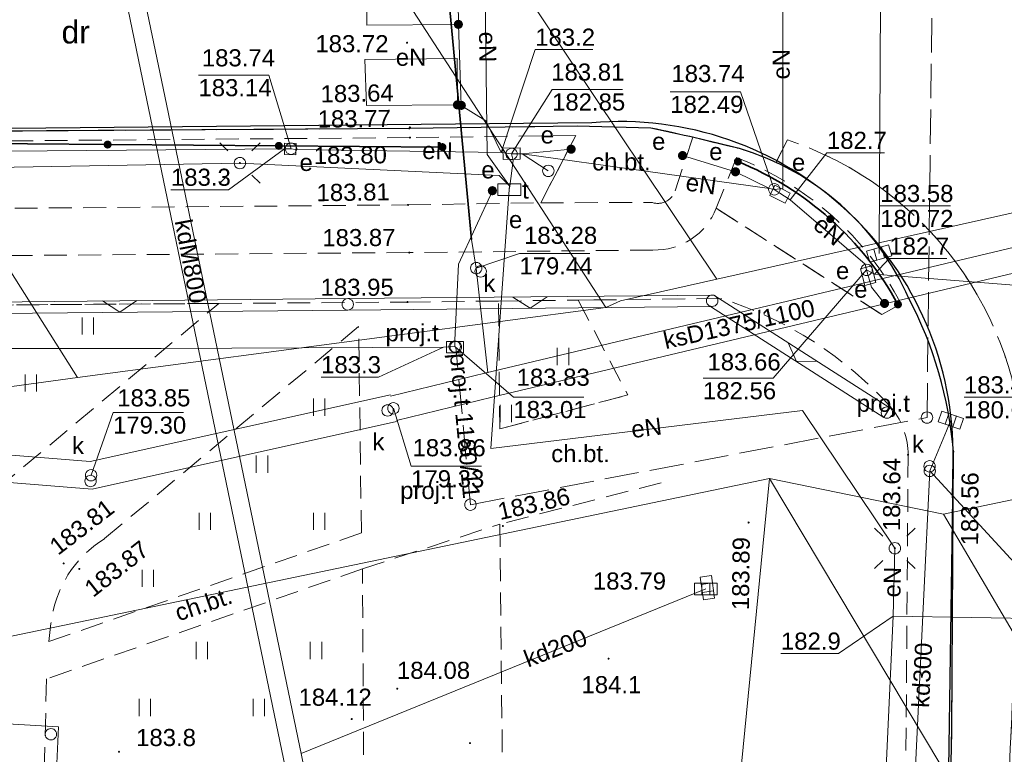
# Model space of a CAD drawing. Extents: x 8014 to 6635291, y -5609 to 5765892.
# Tile 89 of 158: x 6601269 to 6601312, y 5731807 to 5731839. Entities that reach past the tile are written whole.
import ezdxf
from ezdxf.enums import TextEntityAlignment as Align

# ---------------------------------------------------------------- set-up
doc = ezdxf.new("R2010")
doc.units = 0
doc.linetypes.add('PRZER2-1', pattern=[1.5, 1, -0.5])
doc.linetypes.add('PRZER3-1', pattern=[2, 1.5, -0.5])
doc.layers.get('0').update_dxf_attribs({"linetype": 'CONTINUOUS'})
for name, color, linetype, lineweight in [('a_krawężnik', 7, 'CONTINUOUS', 30), ('GEPIPP', 7, 'CONTINUOUS', 18), ('GESDZI', 7, 'CONTINUOUS', 18), ('GSLKEK', 7, 'CONTINUOUS', 18), ('GSLKOG', 7, 'CONTINUOUS', 35), ('GSLKRW', 7, 'CONTINUOUS', 25), ('GSPIPD', 7, 'CONTINUOUS', 18), ('GSPWPN', 7, 'CONTINUOUS', 13), ('GSPWPN_O', 7, 'CONTINUOUS', 13), ('GSPWPS', 7, 'CONTINUOUS', 13), ('GSPWPS_O', 7, 'CONTINUOUS', 13), ('GSSIIN', 7, 'CONTINUOUS', 18), ('GSSINN', 7, 'CONTINUOUS', 18), ('GSSKOA', 7, 'CONTINUOUS', 18), ('GSSKOD', 7, 'CONTINUOUS', 18), ('GSSKOD_O', 7, 'CONTINUOUS', 18), ('GSSROW', 7, 'CONTINUOUS', 18), ('GSSUTR', 7, 'CONTINUOUS', 18), ('GULLOB', 7, 'CONTINUOUS', 35), ('GUPELA', 7, 'CONTINUOUS', 18), ('GUPIKP', 7, 'CONTINUOUS', 18), ('GUPIKP_O', 7, 'CONTINUOUS', 18), ('GUPISN', 7, 'CONTINUOUS', 18), ('GUPIWZ', 7, 'CONTINUOUS', 18), ('GUPIWZ_O', 7, 'CONTINUOUS', 18), ('GUPPRZ_O', 7, 'CONTINUOUS', 18)]:
    doc.layers.add(name, color=color, linetype=linetype, lineweight=lineweight)
doc.layers.add('a_zieleń', color=80, linetype='CONTINUOUS')
for name, color, linetype, lineweight, true_color in [('EGUG_O', 7, 'CONTINUOUS', 18, 0x008000), ('GULEPR', 1, 'CONTINUOUS', 18, 0xff0000), ('GULEPR_O', 1, 'CONTINUOUS', 18, 0xff0000), ('GULKPR', 7, 'CONTINUOUS', 18, 0x803300), ('GULKPR_O', 7, 'CONTINUOUS', 18, 0x803300), ('GULTPR', 7, 'CONTINUOUS', 18, 0xff9100), ('GULTPR_O', 7, 'CONTINUOUS', 18, 0xff9100), ('GUPESE', 1, 'CONTINUOUS', 18, 0xff0000), ('GUPESE_O', 1, 'CONTINUOUS', 18, 0xff0000), ('GUPEUT', 1, 'CONTINUOUS', 18, 0xff0000), ('GUPEUT_O', 1, 'CONTINUOUS', 18, 0xff0000), ('GUPKKS', 7, 'CONTINUOUS', 18, 0x803300), ('GUPKSD', 7, 'CONTINUOUS', 18, 0x803300), ('GUPTUT', 7, 'CONTINUOUS', 18, 0xff9100), ('GUPTUT_O', 7, 'CONTINUOUS', 18, 0xff9100)]:
    doc.layers.add(name, color=color, linetype=linetype, lineweight=lineweight, true_color=true_color)
doc.styles.add('Arial', font='arial.ttf')

# ---------------------------------------------------------------- blocks, each defined once
blk = doc.blocks.new('D_GSPWPN1')
blk.add_hatch(color=0).paths.add_polyline_path([(-0.045, 0), (-0.043467, -0.011647), (-0.038971, -0.0225), (-0.03182, -0.03182), (-0.0225, -0.038971), (-0.011647, -0.043467), (0, -0.045), (0.011647, -0.043467), (0.0225, -0.038971), (0.03182, -0.03182), (0.038971, -0.0225), (0.043467, -0.011647), (0.045, 0), (0.043467, 0.011647), (0.038971, 0.0225), (0.03182, 0.03182), (0.0225, 0.038971), (0.011647, 0.043467), (0, 0.045), (-0.011647, 0.043467), (-0.0225, 0.038971), (-0.03182, 0.03182), (-0.038971, 0.0225), (-0.043467, 0.011647)])
blk = doc.blocks.new('D_GSPWPS1')
blk.add_hatch(color=0).paths.add_polyline_path([(-0.045, 0), (-0.043467, -0.011647), (-0.038971, -0.0225), (-0.03182, -0.03182), (-0.0225, -0.038971), (-0.011647, -0.043467), (0, -0.045), (0.011647, -0.043467), (0.0225, -0.038971), (0.03182, -0.03182), (0.038971, -0.0225), (0.043467, -0.011647), (0.045, 0), (0.043467, 0.011647), (0.038971, 0.0225), (0.03182, 0.03182), (0.0225, 0.038971), (0.011647, 0.043467), (0, 0.045), (-0.011647, 0.043467), (-0.0225, 0.038971), (-0.03182, 0.03182), (-0.038971, 0.0225), (-0.043467, 0.011647)])
blk = doc.blocks.new('D_GUPKKS1')
at = {"color": 0}
blk.add_lwpolyline([(0.5, -0.25), (-0.5, -0.25), (-0.5, 0.25), (0.5, 0.25)], close=True, dxfattribs=at)
for points in [[(-0.175, -0.25), (-0.175, 0.25)], [(0.175, -0.25), (0.175, 0.25)]]:
    blk.add_lwpolyline(points, dxfattribs=at)
blk = doc.blocks.new('D_GUPIWZ1_1')
at = {"color": 0}
blk.add_lwpolyline([(0, 0.25), (0.064705, 0.241481), (0.125, 0.216506), (0.176777, 0.176777), (0.216506, 0.125), (0.241481, 0.064705), (0.25, 0), (0.241481, -0.064705), (0.216506, -0.125), (0.176777, -0.176777), (0.125, -0.216506), (0.064705, -0.241481), (0, -0.25), (-0.064705, -0.241481), (-0.125, -0.216506), (-0.176777, -0.176777), (-0.216506, -0.125), (-0.241481, -0.064705), (-0.25, 0), (-0.241481, 0.064705), (-0.216506, 0.125), (-0.176777, 0.176777), (-0.125, 0.216506), (-0.064705, 0.241481)], close=True, dxfattribs=at)
blk = doc.blocks.new('D_GUPKSD1_1')
at = {"color": 0}
blk.add_lwpolyline([(0, 0.25), (0.064705, 0.241481), (0.125, 0.216506), (0.176777, 0.176777), (0.216506, 0.125), (0.241481, 0.064705), (0.25, 0), (0.241481, -0.064705), (0.216506, -0.125), (0.176777, -0.176777), (0.125, -0.216506), (0.064705, -0.241481), (0, -0.25), (-0.064705, -0.241481), (-0.125, -0.216506), (-0.176777, -0.176777), (-0.216506, -0.125), (-0.241481, -0.064705), (-0.25, 0), (-0.241481, 0.064705), (-0.216506, 0.125), (-0.176777, 0.176777), (-0.125, 0.216506), (-0.064705, 0.241481)], close=True, dxfattribs=at)
blk = doc.blocks.new('D_GUPIKP1_1')
at = {"color": 0}
blk.add_lwpolyline([(0, 0.25), (0.064705, 0.241481), (0.125, 0.216506), (0.176777, 0.176777), (0.216506, 0.125), (0.241481, 0.064705), (0.25, 0), (0.241481, -0.064705), (0.216506, -0.125), (0.176777, -0.176777), (0.125, -0.216506), (0.064705, -0.241481), (0, -0.25), (-0.064705, -0.241481), (-0.125, -0.216506), (-0.176777, -0.176777), (-0.216506, -0.125), (-0.241481, -0.064705), (-0.25, 0), (-0.241481, 0.064705), (-0.216506, 0.125), (-0.176777, 0.176777), (-0.125, 0.216506), (-0.064705, 0.241481)], close=True, dxfattribs=at)
blk = doc.blocks.new('D_GUPEUT1')
blk.add_hatch(color=0).paths.add_polyline_path([(-0.2, 0), (-0.193185, -0.051764), (-0.173205, -0.1), (-0.141421, -0.141421), (-0.1, -0.173205), (-0.051764, -0.193185), (0, -0.2), (0.051764, -0.193185), (0.1, -0.173205), (0.141421, -0.141421), (0.173205, -0.1), (0.193185, -0.051764), (0.2, 0), (0.193185, 0.051764), (0.173205, 0.1), (0.141421, 0.141421), (0.1, 0.173205), (0.051764, 0.193185), (0, 0.2), (-0.051764, 0.193185), (-0.1, 0.173205), (-0.141421, 0.141421), (-0.173205, 0.1), (-0.193185, 0.051764)])
blk = doc.blocks.new('D_GUPIWZ1_3')
at = {"color": 0}
blk.add_lwpolyline([(0.375, -0.25), (-0.375, -0.25), (-0.375, 0.25), (0.375, 0.25)], close=True, dxfattribs=at)
blk = doc.blocks.new('D_GUPIWZ1_2')
at = {"color": 0}
blk.add_lwpolyline([(-0.25, -0.25), (0.25, -0.25), (0.25, 0.25), (-0.25, 0.25)], close=True, dxfattribs=at)
blk = doc.blocks.new('D_GUPESE1')
at = {"color": 0}
blk.add_lwpolyline([(-0.5, -0.25), (-0.5, 0.25), (0.5, 0.25), (0.5, -0.25)], close=True, dxfattribs=at)
blk = doc.blocks.new('D_GUPTUT1')
blk.add_hatch(color=0).paths.add_polyline_path([(-0.2, 0), (-0.193185, -0.051764), (-0.173205, -0.1), (-0.141421, -0.141421), (-0.1, -0.173205), (-0.051764, -0.193185), (0, -0.2), (0.051764, -0.193185), (0.1, -0.173205), (0.141421, -0.141421), (0.173205, -0.1), (0.193185, -0.051764), (0.2, 0), (0.193185, 0.051764), (0.173205, 0.1), (0.141421, 0.141421), (0.1, 0.173205), (0.051764, 0.193185), (0, 0.2), (-0.051764, 0.193185), (-0.1, 0.173205), (-0.141421, 0.141421), (-0.173205, 0.1), (-0.193185, 0.051764)])
blk = doc.blocks.new('D_GUPISN1')
at = {"color": 0}
blk.add_lwpolyline([(0, 0.25), (0.064705, 0.241481), (0.125, 0.216506), (0.176777, 0.176777), (0.216506, 0.125), (0.241481, 0.064705), (0.25, 0), (0.241481, -0.064705), (0.216506, -0.125), (0.176777, -0.176777), (0.125, -0.216506), (0.064705, -0.241481), (0, -0.25), (-0.064705, -0.241481), (-0.125, -0.216506), (-0.176777, -0.176777), (-0.216506, -0.125), (-0.241481, -0.064705), (-0.25, 0), (-0.241481, 0.064705), (-0.216506, 0.125), (-0.176777, 0.176777), (-0.125, 0.216506), (-0.064705, 0.241481)], close=True, dxfattribs=at)
blk = doc.blocks.new('D_GSPIPD1')
at = {"color": 0}
blk.add_lwpolyline([(0, 0.25), (0.064705, 0.241481), (0.125, 0.216506), (0.176777, 0.176777), (0.216506, 0.125), (0.241481, 0.064705), (0.25, 0), (0.241481, -0.064705), (0.216506, -0.125), (0.176777, -0.176777), (0.125, -0.216506), (0.064705, -0.241481), (0, -0.25), (-0.064705, -0.241481), (-0.125, -0.216506), (-0.176777, -0.176777), (-0.216506, -0.125), (-0.241481, -0.064705), (-0.25, 0), (-0.241481, 0.064705), (-0.216506, 0.125), (-0.176777, 0.176777), (-0.125, 0.216506), (-0.064705, 0.241481)], close=True, dxfattribs=at)
blk = doc.blocks.new('D_KTOK03')
at = {"color": 0}
blk.add_lwpolyline([(-0.75, -0.25), (0, 0.25), (0.75, -0.25)], dxfattribs=at)
blk = doc.blocks.new('D_GSLKEK2')
at = {"color": 0}
blk.add_lwpolyline([(0, 0.25), (0, -0.25)], dxfattribs=at)
blk = doc.blocks.new('D_KOLO')
blk.add_hatch(color=0).paths.add_polyline_path([(-0.175, 0), (-0.169037, -0.045293), (-0.151554, -0.0875), (-0.123744, -0.123744), (-0.0875, -0.151554), (-0.045293, -0.169037), (0, -0.175), (0.045293, -0.169037), (0.0875, -0.151554), (0.123744, -0.123744), (0.151554, -0.0875), (0.169037, -0.045293), (0.175, 0), (0.169037, 0.045293), (0.151554, 0.0875), (0.123744, 0.123744), (0.0875, 0.151554), (0.045293, 0.169037), (0, 0.175), (-0.045293, 0.169037), (-0.0875, 0.151554), (-0.123744, 0.123744), (-0.151554, 0.0875), (-0.169037, 0.045293)])
blk = doc.blocks.new('D_GSLKOG1')
blk.add_hatch(color=0).paths.add_polyline_path([(-0.175, 0), (-0.169037, -0.045293), (-0.151554, -0.0875), (-0.123744, -0.123744), (-0.0875, -0.151554), (-0.045293, -0.169037), (0, -0.175), (0.045293, -0.169037), (0.0875, -0.151554), (0.123744, -0.123744), (0.151554, -0.0875), (0.169037, -0.045293), (0.175, 0), (0.169037, 0.045293), (0.151554, 0.0875), (0.123744, 0.123744), (0.0875, 0.151554), (0.045293, 0.169037), (0, 0.175), (-0.045293, 0.169037), (-0.0875, 0.151554), (-0.123744, 0.123744), (-0.151554, 0.0875), (-0.169037, 0.045293)])
blk = doc.blocks.new('D_GEPIPP1')
at = {"color": 0}
blk.add_lwpolyline([(0, 0.25), (0.064705, 0.241481), (0.125, 0.216506), (0.176777, 0.176777), (0.216506, 0.125), (0.241481, 0.064705), (0.25, 0), (0.241481, -0.064705), (0.216506, -0.125), (0.176777, -0.176777), (0.125, -0.216506), (0.064705, -0.241481), (0, -0.25), (-0.064705, -0.241481), (-0.125, -0.216506), (-0.176777, -0.176777), (-0.216506, -0.125), (-0.241481, -0.064705), (-0.25, 0), (-0.241481, 0.064705), (-0.216506, 0.125), (-0.176777, 0.176777), (-0.125, 0.216506), (-0.064705, 0.241481)], close=True, dxfattribs=at)
blk = doc.blocks.new('D_GUPELA2')
blk.add_hatch(color=0).paths.add_polyline_path([(-0.001087, 0.044987), (0.011881, 0.043403), (0.021281, 0.03965), (0.030065, 0.033482), (0.038133, 0.023893), (0.043117, 0.012881), (0.044986, 0.001113), (0.044323, -0.007777), (0.040557, -0.019497), (0.033417, -0.030138), (0.024849, -0.037517), (0.013788, -0.042836), (0.002013, -0.044955), (-0.00982, -0.043916), (-0.020466, -0.040077), (-0.029541, -0.033946), (-0.036867, -0.025804), (-0.04187, -0.01649), (-0.04461, -0.005909), (-0.044532, 0.006476), (-0.041285, 0.017903), (-0.034764, 0.028574), (-0.024479, 0.03776), (-0.013449, 0.042943)])
at = {"color": 0}
for points in [[(-0.883883, 0.883883), (-0.53033, 0.53033)], [(0.883883, 0.883883), (0.53033, 0.53033)], [(-0.883883, -0.883883), (-0.53033, -0.53033)], [(0.883883, -0.883883), (0.53033, -0.53033)]]:
    blk.add_lwpolyline(points, dxfattribs=at)
blk = doc.blocks.new('D_GUPELA1')
at = {"color": 0}
blk.add_lwpolyline([(0, 0.25), (0.064705, 0.241481), (0.125, 0.216506), (0.176777, 0.176777), (0.216506, 0.125), (0.241481, 0.064705), (0.25, 0), (0.241481, -0.064705), (0.216506, -0.125), (0.176777, -0.176777), (0.125, -0.216506), (0.064705, -0.241481), (0, -0.25), (-0.064705, -0.241481), (-0.125, -0.216506), (-0.176777, -0.176777), (-0.216506, -0.125), (-0.241481, -0.064705), (-0.25, 0), (-0.241481, 0.064705), (-0.216506, 0.125), (-0.176777, 0.176777), (-0.125, 0.216506), (-0.064705, 0.241481)], close=True, dxfattribs=at)
blk = doc.blocks.new('D_GSSUTR1')
at = {"color": 0}
for points in [[(-0.25666, 0.36165), (-0.25666, -0.38835)], [(0.24334, -0.38835), (0.24334, 0.36165)]]:
    blk.add_lwpolyline(points, dxfattribs=at)

msp = doc.modelspace()

# ---------------------------------------------------------------- hatches: boundary and pattern name
at = {"layer": 'a_zieleń', "transparency": 33554687}
h = msp.add_hatch(dxfattribs=at)
h.set_pattern_fill('ANSI31', color=256, scale=2, angle=0.5416)
h.set_pattern_definition([(45.54155787, (6600987.53512, 5732094.77134), (-0.1784396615, 0.175097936), [])])
edge = h.paths.add_edge_path()
edge.add_line((6601184.523, 5731785.715), (6601184.767, 5731785.473))
edge.add_line((6601184.767, 5731785.473), (6601208.79, 5731802.27))
edge.add_line((6601208.79, 5731802.27), (6601211.05, 5731814.48))
edge.add_line((6601211.05, 5731814.48), (6601142.151, 5731813.823))
edge.add_arc((6601143.698, 5731819.102), 5.501, 253.6603, 270.5475)
edge.add_line((6601143.751, 5731813.601), (6601191.034, 5731814.053))
edge.add_arc((6601191.122, 5731812.113), 1.942, 359.8374, 92.594, ccw=False)
edge.add_line((6601193.063, 5731812.108), (6601193.074, 5731811.004))
edge.add_line((6601193.074, 5731811.004), (6601197.383, 5731811.045))
edge.add_line((6601197.383, 5731811.045), (6601197.425, 5731806.621))
edge.add_line((6601197.425, 5731806.621), (6601199.732, 5731806.642))
edge.add_line((6601199.732, 5731806.642), (6601199.803, 5731799.171))
edge.add_line((6601199.803, 5731799.171), (6601197.516, 5731797.165))
edge.add_line((6601197.516, 5731797.165), (6601194.216, 5731797.133))
edge.add_line((6601194.216, 5731797.133), (6601194.251, 5731793.47))
edge.add_arc((6601191.538, 5731793.658), 2.72, 281.0894, 356.0358, ccw=False)
edge.add_line((6601192.061, 5731790.989), (6601185.152, 5731786.156))
edge.add_arc((71774552.687, -87417922.681), 113685689.918, 124.97904394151, 124.97904432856)
h.paths.add_polyline_path([(6601204.906, 5731809.178), (6601202.577, 5731808.579), (6601203.741, 5731808.879)], flags=16)

# ---------------------------------------------------------------- linework, layer by layer
at = {"layer": 'a_krawężnik'}
for points in [[(6601309.558, 5731818.221), (6601309.583, 5731819.899, 0.443503), (6601293.756, 5731834.658), (6601247.406, 5731834.196)], [(6601309.558, 5731818.221), (6601309.285, 5731799.427), (6601307.937, 5731782.162, -0.448215), (6601296.389, 5731773.191), (6601277.832, 5731776.406, 0.06051), (6601269.447, 5731777.564, -0.645433), (6601263.312, 5731798.643), (6601263.96, 5731815.246)]]:
    msp.add_lwpolyline(points, format="xyb", dxfattribs=at)
at = {"layer": 'GESDZI', "color": 8, "linetype": 'Continuous', "lineweight": 18, "elevation": 10.22}
for points in [[(6601328.936, 5731821.654), (6601309.16, 5731817.51), (6601301.54, 5731819.06), (6601253.79, 5731809.13), (6601242.61, 5731805.35), (6601236.48, 5731814.72), (6601212.623, 5731851.194)], [(6601215.126, 5731851.16), (6601235.65, 5731818.76), (6601243.15, 5731819.76), (6601267.27, 5731822.96), (6601271.23, 5731823.49), (6601294.37, 5731826.56), (6601295.01, 5731826.85), (6601299.23, 5731827.8), (6601312.52, 5731830.78), (6601326.95, 5731833.63), (6601328.92, 5731834.01), (6601329.415, 5731834.107)], [(6601254.114, 5731850.619), (6601271.23, 5731823.49), (6601267.27, 5731822.96), (6601249.429, 5731850.684)], [(6601278.987, 5731850.274), (6601294.37, 5731826.56), (6601271.23, 5731823.49), (6601254.114, 5731850.619)], [(6601284.253, 5731850.201), (6601299.23, 5731827.8), (6601295.01, 5731826.85), (6601294.37, 5731826.56), (6601278.987, 5731850.274)], [(6601315.314, 5731849.77), (6601326.95, 5731833.63), (6601312.52, 5731830.78), (6601299.23, 5731827.8), (6601284.253, 5731850.201)], [(6601327.571, 5731786.206), (6601309.16, 5731817.51), (6601328.936, 5731821.654)], [(6601327.425, 5731782.414), (6601325.34, 5731779.25), (6601313.51, 5731799.03), (6601301.54, 5731819.06), (6601309.16, 5731817.51), (6601327.571, 5731786.206)]]:
    msp.add_lwpolyline(points, dxfattribs=at)
for points in [[(6601301.54, 5731819.06), (6601298.66, 5731789.71), (6601274.48, 5731774.54), (6601253.79, 5731809.13)], [(6601313.51, 5731799.03), (6601298.66, 5731789.71), (6601301.54, 5731819.06)]]:
    msp.add_lwpolyline(points, close=True, dxfattribs=at)
at = {"layer": 'GSLKEK', "color": 8, "linetype": 'Continuous', "lineweight": 18, "elevation": 10.18}
for points in [[(6601306.817, 5731822.167), (6601299.1, 5731827.105), (6601283.064, 5731826.95), (6601263.084, 5731826.758), (6601243.059, 5731826.555), (6601227.042, 5731826.367), (6601214.883, 5731826.233), (6601213.165, 5731822.73), (6601205.312, 5731823.363), (6601185.394, 5731824.963), (6601174.376, 5731825.865)], [(6601306.547, 5731821.745), (6601298.956, 5731826.603), (6601283.068, 5731826.45), (6601263.088, 5731826.258), (6601243.065, 5731826.055), (6601227.048, 5731825.867), (6601215.197, 5731825.737), (6601213.463, 5731822.204), (6601205.272, 5731822.865), (6601185.354, 5731824.465), (6601174.336, 5731825.367)]]:
    msp.add_lwpolyline(points, dxfattribs=at)
at = {"layer": 'GSLKOG', "color": 8, "linetype": 'Continuous', "lineweight": 35, "elevation": 10.18}
msp.add_lwpolyline([(6601287.214, 5731833.591), (6601265.38, 5731833.757), (6601245.133, 5731833.588), (6601224.954, 5731833.396), (6601204.702, 5731833.159), (6601185.265, 5731832.905), (6601182.45, 5731832.784), (6601175.996, 5731832.065)], dxfattribs=at)
msp.add_lwpolyline([(6601307.167, 5731826.695, 0.173462), (6601300.154, 5731832.957)], format="xyb", dxfattribs=at)
at = {"layer": 'GSLKRW', "color": 8, "linetype": 'Continuous', "lineweight": 25, "elevation": 10.18}
msp.add_lwpolyline([(6601297.609, 5731772.963), (6601301.205, 5731773.35, 0.081193), (6601304.319, 5731775.194, 0.203139), (6601307.936, 5731781.697), (6601307.956, 5731781.931), (6601309.06, 5731795.075), (6601309.374, 5731800.269), (6601309.525, 5731808.138), (6601309.595, 5731820.247, 0.100663), (6601307.645, 5731826.955, 0.22109), (6601300.22, 5731833.525, 0.009342), (6601296.346, 5731834.427), (6601293.115, 5731834.511), (6601285.762, 5731834.409), (6601265.313, 5731834.272), (6601245.071, 5731834.059), (6601224.921, 5731833.908)], format="xyb", dxfattribs=at)
at = {"layer": 'GSSIIN', "color": 8, "linetype": 'Continuous', "lineweight": 18, "elevation": 10.18}
msp.add_lwpolyline([(6601270.4, 5731808.18), (6601270.21, 5731804), (6601267.48, 5731804.16), (6601267.65, 5731808.35)], close=True, dxfattribs=at)
at = {"layer": 'GSSINN', "color": 8, "linetype": 'PRZER2-1', "lineweight": 18, "elevation": 10.3}
for points in [[(6601293.058, 5731834.104), (6601285.791, 5731834.008), (6601265.374, 5731833.84), (6601245.158, 5731833.661), (6601224.915, 5731833.484), (6601204.678, 5731833.279), (6601185.268, 5731833.104), (6601180.324, 5731833.044, -0.003843), (6601173.48, 5731832.14), (6601173.522, 5731832.264, 0.000264), (6601174.522, 5731832.491, -0.027174), (6601179.889, 5731833.497), (6601185.258, 5731833.535), (6601204.854, 5731833.717), (6601224.921, 5731833.908), (6601245.071, 5731834.059), (6601265.313, 5731834.272), (6601285.762, 5731834.409), (6601293.115, 5731834.511)], [(6601307.645, 5731826.955, 0.22109), (6601300.22, 5731833.525)], [(6601300.095, 5731833.139, -0.180168), (6601307.309, 5731826.724)]]:
    msp.add_lwpolyline(points, format="xyb", dxfattribs=at)
for points in [[(6601293.058, 5731834.104), (6601285.791, 5731834.008), (6601265.374, 5731833.84), (6601245.158, 5731833.661), (6601224.915, 5731833.484), (6601204.678, 5731833.279), (6601185.268, 5731833.104), (6601180.324, 5731833.044, -0.003843), (6601173.48, 5731832.14), (6601172.42, 5731830.07), (6601173.833, 5731830.237), (6601179.527, 5731830.121), (6601185.122, 5731830.062), (6601204.999, 5731830.246), (6601225.062, 5731830.445), (6601245.658, 5731830.664), (6601265.477, 5731830.883), (6601285.708, 5731831.059), (6601291.518, 5731831.149)], [(6601301.818, 5731832.92, -0.182896), (6601307.645, 5731826.955, -0.100663), (6601309.595, 5731820.247), (6601309.525, 5731808.138), (6601309.374, 5731800.269), (6601309.06, 5731795.075), (6601307.956, 5731781.931), (6601307.997, 5731781.929), (6601310.945, 5731781.754), (6601312.659, 5731819.936, 0.315569), (6601302.335, 5731833.903)], [(6601299.21, 5731830.913), (6601306.463, 5731826.254), (6601307.309, 5731826.724, 0.180168), (6601300.095, 5731833.139)]]:
    msp.add_lwpolyline(points, format="xyb", close=True, dxfattribs=at)
at = {"layer": 'GSSKOA', "color": 8, "linetype": 'PRZER3-1', "lineweight": 18, "elevation": 10.18}
for points in [[(6601224.921, 5731833.908), (6601245.071, 5731834.059), (6601265.313, 5731834.272), (6601285.762, 5731834.409), (6601293.115, 5731834.511), (6601296.346, 5731834.427), (6601298.18, 5731834.019), (6601300.22, 5731833.525, -0.034408), (6601301.818, 5731832.92), (6601302.335, 5731833.903)], [(6601307.827, 5731735.104, -0.03132), (6601308.569, 5731755.153, 0.142643), (6601307.806, 5731760.87, 0.331591), (6601298.398, 5731766.626), (6601297.609, 5731772.963), (6601301.205, 5731773.35, 0.081193), (6601304.319, 5731775.194, 0.203139), (6601307.936, 5731781.697), (6601307.956, 5731781.931), (6601310.945, 5731781.754), (6601312.659, 5731819.936, 0.315569), (6601302.335, 5731833.903)]]:
    msp.add_lwpolyline(points, format="xyb", dxfattribs=at)
at = {"layer": 'GSSKOD', "color": 8, "linetype": 'PRZER2-1', "lineweight": 18, "elevation": 10.18}
for points in [[(6601293.058, 5731834.104), (6601291.518, 5731831.149), (6601296.371, 5731831.17, 0.421147), (6601297.404, 5731831.673), (6601298.18, 5731834.019), (6601296.346, 5731834.427), (6601293.115, 5731834.511)], [(6601307.309, 5731826.724), (6601306.463, 5731826.254), (6601299.21, 5731830.913, -0.317127), (6601296.431, 5731829.08), (6601285.76, 5731828.97), (6601265.514, 5731828.816), (6601245.168, 5731828.586), (6601225.232, 5731828.343)], [(6601230.981, 5731826.297), (6601245.271, 5731826.443), (6601261.181, 5731826.609), (6601261.406, 5731826.611), (6601265.551, 5731826.654), (6601277.422, 5731826.74), (6601285.683, 5731826.799), (6601289.671, 5731826.844), (6601293.161, 5731826.884), (6601293.839, 5731826.892), (6601299.412, 5731826.955, -0.137213), (6601306.912, 5731822.12, -0.170201), (6601307.61, 5731820.106), (6601307.527, 5731808.141), (6601307.396, 5731801.206), (6601305.422, 5731801.348), (6601305.06, 5731795.309), (6601307.024, 5731795.136), (6601305.964, 5731782.155, -0.208653), (6601303.11, 5731776.814, -0.021978), (6601302.313, 5731776.228, -0.186427), (6601297.889, 5731774.883)], [(6601297.609, 5731772.963), (6601301.205, 5731773.35, 0.081193), (6601304.319, 5731775.194, 0.203139), (6601307.936, 5731781.697), (6601307.956, 5731781.931), (6601309.06, 5731795.075), (6601309.374, 5731800.269), (6601309.525, 5731808.138), (6601309.595, 5731820.247, 0.100663), (6601307.645, 5731826.955)]]:
    msp.add_lwpolyline(points, format="xyb", dxfattribs=at)
for points in [[(6601289.72, 5731821.24), (6601295.33, 5731822.73)], [(6601296.8, 5731818.88), (6601289.73, 5731817.07)], [(6601283.91, 5731784.46), (6601283.707, 5731815.105), (6601289.73, 5731817.07), (6601290.079, 5731782.922)], [(6601269.968, 5731811.92), (6601283.665, 5731816.685)], [(6601283.707, 5731815.105), (6601269.87, 5731810.287)]]:
    msp.add_lwpolyline(points, dxfattribs=at)
at = {"layer": 'GSSROW', "color": 8, "linetype": 'PRZER2-1', "lineweight": 18, "elevation": 10.18}
for points in [[(6601172.42, 5731830.07), (6601173.833, 5731830.237), (6601179.527, 5731830.121), (6601185.122, 5731830.062), (6601204.999, 5731830.246), (6601225.062, 5731830.445), (6601245.658, 5731830.664), (6601265.477, 5731830.883), (6601285.708, 5731831.059), (6601291.518, 5731831.149), (6601296.371, 5731831.17, 0.421147), (6601297.404, 5731831.673), (6601298.18, 5731834.019), (6601300.22, 5731833.525)], [(6601300.095, 5731833.139), (6601299.21, 5731830.913, -0.317127), (6601296.431, 5731829.08), (6601285.76, 5731828.97), (6601265.514, 5731828.816), (6601245.168, 5731828.586), (6601225.232, 5731828.343), (6601205.043, 5731828.193), (6601185.394, 5731828.015), (6601179.561, 5731828.064), (6601173.992, 5731828.189), (6601172.39, 5731827.98)]]:
    msp.add_lwpolyline(points, format="xyb", dxfattribs=at)
at = {"layer": 'GSSUTR', "color": 8, "linetype": 'PRZER2-1', "lineweight": 18, "elevation": 10.1}
for points in [[(6601261.406, 5731826.611, 0.100111), (6601260.99, 5731822.92, 0.131858), (6601262.397, 5731818.889), (6601264.26, 5731815.72), (6601277.422, 5731826.74), (6601265.551, 5731826.654)], [(6601272.408, 5731816.429, 0.228542), (6601270.062, 5731812.712), (6601269.968, 5731811.92), (6601283.665, 5731816.685), (6601283.54, 5731825.73)]]:
    msp.add_lwpolyline(points, format="xyb", close=True, dxfattribs=at)
msp.add_lwpolyline([(6601289.72, 5731821.24), (6601289.671, 5731826.844), (6601293.161, 5731826.884), (6601295.33, 5731822.73)], close=True, dxfattribs=at)
msp.add_lwpolyline([(6601269.87, 5731810.287), (6601269.629, 5731800.352, 0.352084), (6601270.31, 5731797.815), (6601281.86, 5731784.42, 0.790544), (6601283.91, 5731784.46), (6601283.707, 5731815.105)], format="xyb", dxfattribs=at)
at = {"layer": 'GULEPR', "color": 8, "linetype": 'Continuous', "lineweight": 18, "elevation": 10.14}
for points in [[(6601302.08, 5731842.99), (6601302.13, 5731842.68), (6601302.13, 5731831.77), (6601301.75, 5731831.74)], [(6601289.06, 5731842.7), (6601289.17, 5731833.26), (6601290.15, 5731831.9), (6601290.143, 5731831.726)], [(6601288.04, 5731835.42), (6601287.91, 5731838.97)], [(6601288.04, 5731835.42), (6601287.87, 5731835.44)], [(6601290.24, 5731833.29), (6601289.79, 5731833.35), (6601289.12, 5731834.74), (6601288.04, 5731835.42)], [(6601254.07, 5731833.28), (6601254.31, 5731833.3), (6601280.29, 5731833.52), (6601280.58, 5731833.52)], [(6601280.58, 5731833.52), (6601280.78, 5731833.49), (6601289.79, 5731833.35), (6601290.24, 5731833.29)], [(6601290.24, 5731833.29), (6601290.7, 5731833.3), (6601292.85, 5731833.5)], [(6601290.24, 5731833.29), (6601290.31, 5731833), (6601290.17, 5731831.88), (6601290.143, 5731831.726)], [(6601290.24, 5731833.29), (6601290.7, 5731833.3), (6601301.54, 5731831.77), (6601301.75, 5731831.74)], [(6601290.24, 5731833.29), (6601290.7, 5731833.3), (6601291.85, 5731832.55)], [(6601300.05, 5731832.51), (6601297.73, 5731833.22)], [(6601103.24, 5731817.08), (6601103.36, 5731818.91), (6601108.27, 5731826.73), (6601114.75, 5731826.47), (6601130.29, 5731825.84), (6601150.16, 5731824.45), (6601163.52, 5731824.54), (6601171.2, 5731830.99), (6601177.34, 5731831.43), (6601187.15, 5731831.7), (6601207.97, 5731831.57), (6601228.46, 5731832.17), (6601241.76, 5731832.11), (6601253.61, 5731832.45), (6601278.34, 5731832.89), (6601289.7, 5731832.35), (6601290.15, 5731831.9), (6601290.143, 5731831.726)], [(6601301.75, 5731831.74), (6601301.54, 5731831.77), (6601300.05, 5731832.51)], [(6601290.143, 5731831.726), (6601289.33, 5731820.38), (6601302.99, 5731822.04), (6601307.03, 5731816.01)], [(6601301.75, 5731831.74), (6601302.45, 5731831.28), (6601305.73, 5731828.46), (6601305.79, 5731828.21)], [(6601305.79, 5731828.21), (6601306.01, 5731827.45), (6601306.58, 5731826.74)], [(6601328.7, 5731826.11), (6601328.55, 5731826.25), (6601306.14, 5731828.02), (6601305.79, 5731828.21)], [(6601306.96, 5731813.04), (6601307.03, 5731816.01)], [(6601305.44, 5731781.31), (6601306.26, 5731797.85), (6601306.96, 5731813.04)], [(6601306.96, 5731813.04), (6601327.54, 5731812.69), (6601328.589, 5731812.652)]]:
    msp.add_lwpolyline(points, dxfattribs=at)
for points in [[(6601287.91, 5731838.97), (6601283.9, 5731838.94), (6601283.9, 5731840.94), (6601287.89, 5731840.92)], [(6601287.87, 5731835.44), (6601287.86, 5731837.47), (6601283.82, 5731837.43), (6601283.89, 5731835.42)]]:
    msp.add_lwpolyline(points, close=True, dxfattribs=at)
at = {"layer": 'GULKPR', "color": 8, "linetype": 'Continuous', "lineweight": 18, "elevation": 10.14}
for points in [[(6601288.694, 5731828.287), (6601288.489, 5731829.543), (6601286.546, 5731850.169)], [(6601306.345, 5731828.925), (6601306.347, 5731829.316), (6601306.44, 5731847.845)], [(6601273.392, 5731843.814), (6601275.049, 5731835.816), (6601281.033, 5731806.944), (6601285.244, 5731786.438), (6601285.443, 5731785.492)], [(6601272.609, 5731843.651), (6601274.266, 5731835.653), (6601280.249, 5731806.782), (6601284.461, 5731786.275), (6601284.66, 5731785.328)], [(6601284.936, 5731822.678), (6601289.134, 5731823.701), (6601314.054, 5731829.633), (6601329.387, 5731833.375)], [(6601285.197, 5731821.609), (6601289.392, 5731822.632), (6601314.312, 5731828.563), (6601329.343, 5731832.232)], [(6601289.198, 5731823.694), (6601288.694, 5731828.287)], [(6601259.798, 5731820.774), (6601271.78, 5731819.813), (6601284.936, 5731822.729)], [(6601259.702, 5731819.578), (6601271.864, 5731818.602), (6601285.196, 5731821.558)], [(6601309.485, 5731821.625), (6601309.291, 5731821.158), (6601308.56, 5731819.4)], [(6601308.56, 5731819.4), (6601307.45, 5731796.5), (6601306.85, 5731784.84), (6601306.669, 5731781.795), (6601306.64, 5731781.3)], [(6601281.018, 5731807.021), (6601298.748, 5731814.226)]]:
    msp.add_lwpolyline(points, dxfattribs=at)
at = {"layer": 'GULLOB', "color": 8, "linetype": 'Continuous', "lineweight": 35, "elevation": 10.12}
msp.add_lwpolyline([(6601288.489, 5731829.543), (6601286.546, 5731850.169)], dxfattribs=at)
at = {"layer": 'GULTPR', "color": 8, "linetype": 'PRZER3-1', "lineweight": 18, "elevation": 10.14}
for points in [[(6601288.44, 5731817.92), (6601308.44, 5731821.74), (6601308.776, 5731849.861)], [(6601288.44, 5731817.92), (6601287.8, 5731824.83)]]:
    msp.add_lwpolyline(points, dxfattribs=at)
at = {"layer": 'GULTPR', "color": 8, "linetype": 'Continuous', "lineweight": 18, "elevation": 10.14}
for points in [[(6601287.75, 5731824.85), (6601287.75, 5731825.13), (6601287.92, 5731828.46), (6601289.4, 5731831.68)], [(6601222.08, 5731820.07), (6601235.44, 5731819.62), (6601235.93, 5731819.65), (6601235.89, 5731819.87), (6601235.87, 5731824.6), (6601235.87, 5731824.81), (6601236.31, 5731824.81), (6601241.81, 5731824.8), (6601253.67, 5731824.66), (6601263.36, 5731824.76), (6601274.89, 5731824.77), (6601287.26, 5731824.82), (6601287.75, 5731824.85)]]:
    msp.add_lwpolyline(points, dxfattribs=at)
at = {"layer": 'GUPPRZ_O', "color": 8, "linetype": 'Continuous', "lineweight": 13, "elevation": 10.8, "flags": 128}
for points in [[(6601289.79, 5731833.35), (6601291.277, 5731837.861), (6601293.797, 5731837.861)], [(6601280.58, 5731833.52), (6601279.605, 5731836.744), (6601276.525, 5731836.744)], [(6601290.24, 5731833.29), (6601292.015, 5731836.115), (6601295.095, 5731836.115)], [(6601301.75, 5731831.74), (6601300.274, 5731836.009), (6601297.194, 5731836.009)], [(6601280.29, 5731833.52), (6601277.841, 5731831.722), (6601275.321, 5731831.722)], [(6601302.45, 5731831.28), (6601304.057, 5731833.34), (6601306.577, 5731833.34)], [(6601306.394, 5731831.012), (6601309.474, 5731831.012)], [(6601288.694, 5731828.287), (6601290.583, 5731828.932), (6601293.663, 5731828.932)], [(6601306.14, 5731828.02), (6601306.787, 5731828.706), (6601309.307, 5731828.706)], [(6601305.79, 5731828.21), (6601301.707, 5731823.461), (6601298.627, 5731823.461)], [(6601287.26, 5731824.82), (6601284.418, 5731823.51), (6601281.898, 5731823.51)], [(6601287.75, 5731824.85), (6601290.322, 5731822.635), (6601293.402, 5731822.635)], [(6601310.06, 5731822.626), (6601313.14, 5731822.626)], [(6601271.822, 5731819.208), (6601272.784, 5731821.954), (6601275.864, 5731821.954)], [(6601285.066, 5731822.143), (6601285.842, 5731819.601), (6601288.922, 5731819.601)], [(6601308.56, 5731819.4), (6601312.433, 5731815.196), (6601315.513, 5731815.196)], [(6601306.96, 5731813.04), (6601304.561, 5731811.393), (6601302.041, 5731811.393)]]:
    msp.add_lwpolyline(points, dxfattribs=at)

# ---------------------------------------------------------------- block references
at = {"layer": 'GEPIPP', "color": 8, "linetype": 'Continuous', "lineweight": 18}
msp.add_blockref('D_GEPIPP1', (6601270.061, 5731807.859, 10.2), dxfattribs=at)
at = {"layer": 'GSLKEK', "color": 8, "linetype": 'Continuous', "lineweight": 18}
for name, p, rotation in [('D_KTOK03', (6601291.047, 5731826.777, 10.18), 180.5527675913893), ('D_KTOK03', (6601291.047, 5731826.777, 10.18), 180.5527675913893), ('D_KTOK03', (6601273.076, 5731826.604, 10.18), 180.5505731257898), ('D_KTOK03', (6601273.076, 5731826.604, 10.18), 180.5505731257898), ('D_KTOK03', (6601302.855, 5731824.405, 10.18), 147.3837309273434), ('D_KTOK03', (6601302.855, 5731824.405, 10.18), 147.3837309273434), ('D_GSLKEK2', (6601306.682, 5731821.956, 10.18), 147.3837309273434)]:
    msp.add_blockref(name, p, dxfattribs=dict(at, rotation=rotation))
at = {"layer": 'GSLKOG', "color": 8, "linetype": 'Continuous', "lineweight": 35}
for name, p, rotation in [('D_KOLO', (6601272.547, 5731833.703, 10.18), 179.5643988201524), ('D_KOLO', (6601272.547, 5731833.703, 10.18), 179.5643988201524), ('D_KOLO', (6601280.047, 5731833.645, 10.18), 179.5643988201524), ('D_KOLO', (6601280.047, 5731833.645, 10.18), 179.5643988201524), ('D_GSLKOG1', (6601287.214, 5731833.591, 10.18), 179.5643988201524), ('D_GSLKOG1', (6601300.154, 5731832.957, 10.18), 155.4451116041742), ('D_KOLO', (6601304.204, 5731830.434, 10.18), 318.2379144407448), ('D_KOLO', (6601304.204, 5731830.434, 10.18), 318.2379144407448), ('D_GSLKOG1', (6601307.167, 5731826.695, 10.18), 121.0026388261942)]:
    msp.add_blockref(name, p, dxfattribs=dict(at, rotation=rotation))
at = {"layer": 'GSPIPD', "color": 8, "linetype": 'Continuous', "lineweight": 18}
for p in [(6601283.066, 5731826.7, 10.2), (6601299.028, 5731826.854, 10.2), (6601306.682, 5731821.956, 10.2)]:
    msp.add_blockref('D_GSPIPD1', p, dxfattribs=at)
at = {"layer": 'GSPWPN', "color": 8, "linetype": 'Continuous', "lineweight": 13}
for p in [(6601294.488, 5731811.171, 10.08), (6601273.045, 5731807.091, 10.08)]:
    msp.add_blockref('D_GSPWPN1', p, dxfattribs=at)
at = {"layer": 'GSPWPS', "color": 8, "linetype": 'Continuous', "lineweight": 13}
for p in [(6601285.662, 5731838.165, 10.08), (6601285.762, 5731834.409, 10.08), (6601285.788, 5731834.456, 10.08), (6601285.791, 5731834.008, 10.08), (6601285.708, 5731831.059, 10.08), (6601285.76, 5731828.97, 10.08), (6601285.683, 5731826.799, 10.08), (6601307.61, 5731820.106, 10.08), (6601309.595, 5731820.247, 10.08), (6601289.859, 5731816.984, 10.08), (6601300.622, 5731817.138, 10.08), (6601270.619, 5731815.343, 10.08), (6601271.304, 5731815.107, 10.08), (6601285.232, 5731809.855, 10.08), (6601283.238, 5731808.525, 10.08), (6601288.421, 5731807.469, 10.08)]:
    msp.add_blockref('D_GSPWPS1', p, dxfattribs=at)
at = {"layer": 'GSSUTR', "color": 8, "linetype": 'Continuous', "lineweight": 18}
for p in [(6601271.688, 5731825.763, 10.1), (6601292.5, 5731824.428, 10.1), (6601269.188, 5731823.263, 10.1), (6601281.816, 5731822.207, 10.1), (6601290, 5731821.928, 10.1), (6601279.316, 5731819.707, 10.1), (6601276.816, 5731817.207, 10.1), (6601281.816, 5731817.207, 10.1), (6601274.316, 5731814.707, 10.1), (6601276.681, 5731811.543, 10.1), (6601281.681, 5731811.543, 10.1), (6601274.181, 5731809.043, 10.1), (6601279.181, 5731809.043, 10.1)]:
    msp.add_blockref('D_GSSUTR1', p, dxfattribs=at)
at = {"layer": 'GUPELA', "color": 8, "linetype": 'Continuous', "lineweight": 18}
for name, p in [('D_GUPELA2', (6601278.34, 5731832.89, 10.15)), ('D_GUPELA1', (6601278.34, 5731832.89, 10.16)), ('D_GUPELA2', (6601307.03, 5731816.01, 10.15)), ('D_GUPELA1', (6601307.03, 5731816.01, 10.16))]:
    msp.add_blockref(name, p, dxfattribs=at)
at = {"layer": 'GUPESE', "color": 8, "linetype": 'Continuous', "lineweight": 18}
msp.add_blockref('D_GUPESE1', (6601290.143, 5731831.726, 10.16), dxfattribs=at)
at = {"layer": 'GUPEUT', "color": 8, "linetype": 'Continuous', "lineweight": 18}
for p in [(6601287.91, 5731838.97, 10.16), (6601287.87, 5731835.44, 10.16), (6601288.04, 5731835.42, 10.16), (6601292.85, 5731833.5, 10.16), (6601297.73, 5731833.22, 10.16), (6601300.05, 5731832.51, 10.16), (6601306.58, 5731826.74, 10.16)]:
    msp.add_blockref('D_GUPEUT1', p, dxfattribs=at)
at = {"layer": 'GUPIKP', "color": 8, "linetype": 'Continuous', "lineweight": 18}
for p in [(6601280.58, 5731833.52, 10.16), (6601290.24, 5731833.29, 10.16), (6601301.75, 5731831.74, 10.16), (6601305.79, 5731828.21, 10.16), (6601287.75, 5731824.85, 10.16), (6601287.8, 5731824.83, 10.16), (6601308.44, 5731821.74, 10.16), (6601288.44, 5731817.92, 10.16)]:
    msp.add_blockref('D_GUPIKP1_1', p, dxfattribs=at)
at = {"layer": 'GUPISN', "color": 8, "linetype": 'Continuous', "lineweight": 18}
msp.add_blockref('D_GUPISN1', (6601291.85, 5731832.55, 10.16), dxfattribs=at)
at = {"layer": 'GUPIWZ', "color": 8, "linetype": 'Continuous', "lineweight": 18}
for name, p, rotation in [('D_GUPIWZ1_2', (6601280.545, 5731833.51, 10.18), 269.0685919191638), ('D_GUPIWZ1_3', (6601290.243, 5731833.301, 10.18), 0.6759874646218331), ('D_GUPIWZ1_3', (6601302.001, 5731831.524, 10.18), 333.3137730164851), ('D_GUPIWZ1_3', (6601305.865, 5731827.956, 10.18), 284.480367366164)]:
    msp.add_blockref(name, p, dxfattribs=dict(at, rotation=rotation))
for name, p in [('D_GUPIWZ1_1', (6601288.887, 5731828.141, 10.18)), ('D_GUPIWZ1_3', (6601287.76, 5731824.82, 10.18)), ('D_GUPIWZ1_1', (6601284.808, 5731822.048, 10.18)), ('D_GUPIWZ1_1', (6601308.55, 5731819.6, 10.18)), ('D_GUPIWZ1_1', (6601271.797, 5731818.957, 10.18))]:
    msp.add_blockref(name, p, dxfattribs=at)
at = {"layer": 'GUPKKS', "color": 8, "linetype": 'Continuous', "lineweight": 18}
for p, rotation in [((6601306.345, 5731828.925, 10.16), 15.86190221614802), ((6601309.485, 5731821.625, 10.16), 161.4929144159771), ((6601298.82, 5731814.28, 10.16), 97.92463067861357)]:
    msp.add_blockref('D_GUPKKS1', p, dxfattribs=dict(at, rotation=rotation))
msp.add_blockref('D_GUPKKS1', (6601298.748, 5731814.226, 10.16), dxfattribs=at)
at = {"layer": 'GUPKSD', "color": 8, "linetype": 'Continuous', "lineweight": 18}
for p in [(6601288.694, 5731828.287, 10.16), (6601285.066, 5731822.143, 10.16), (6601308.56, 5731819.4, 10.16), (6601271.822, 5731819.208, 10.16)]:
    msp.add_blockref('D_GUPKSD1_1', p, dxfattribs=at)
at = {"layer": 'GUPTUT', "color": 8, "linetype": 'Continuous', "lineweight": 18}
msp.add_blockref('D_GUPTUT1', (6601289.4, 5731831.68, 10.16), dxfattribs=at)

# ---------------------------------------------------------------- texts
at = {"layer": 'EGUG_O', "color": 8, "linetype": 'Continuous', "lineweight": 0, "style": 'Arial'}
msp.add_text('dr', height=1, dxfattribs=at).set_placement((6601271.149, 5731838.132, 10.8), align=Align.CENTER)
at = {"layer": 'GSPWPN_O', "color": 8, "linetype": 'Continuous', "lineweight": 0, "style": 'Arial'}
for s, p in [('184.1', (6601293.303, 5731809.658, 10.8)), ('183.8', (6601273.795, 5731807.341, 10.8))]:
    msp.add_text(s, height=0.75, dxfattribs=at).set_placement(p)
at = {"layer": 'GSPWPS_O', "color": 8, "linetype": 'Continuous', "lineweight": 0, "style": 'Arial'}
for s, p in [('183.72', (6601281.647, 5731837.747, 10.8)), ('183.95', (6601281.875, 5731827.073, 10.8)), ('184.08', (6601285.221, 5731810.286, 10.8)), ('184.12', (6601280.91, 5731809.108, 10.8))]:
    msp.add_text(s, height=0.75, dxfattribs=at).set_placement(p)
for s, rotation, p in [('183.64', 0.9431, (6601281.88, 5731835.547, 10.8)), ('183.77', 0.5209, (6601281.75, 5731834.446, 10.8)), ('183.80', 0.6651, (6601281.58, 5731832.845, 10.8)), ('183.81', 0.7645, (6601281.704, 5731831.217, 10.8)), ('183.87', 0.2203, (6601281.953, 5731829.244, 10.8)), ('183.64', 89.7666, (6601307.261, 5731816.76, 10.8)), ('183.56', 89.5968, (6601310.678, 5731816.133, 10.8)), ('183.86', 12.7358, (6601289.735, 5731817.241, 10.8)), ('183.81', 37.6223, (6601270.373, 5731815.672, 10.8)), ('183.87', 38.2279, (6601271.911, 5731813.827, 10.8)), ('183.89', 89.3406, (6601300.641, 5731813.293, 10.8))]:
    msp.add_text(s, height=0.75, rotation=rotation, dxfattribs=at).set_placement(p)
at = {"layer": 'GSSKOD_O', "color": 8, "linetype": 'Continuous', "lineweight": 0, "style": 'Arial'}
for p in [(6601295.052, 5731832.567, 10.8), (6601293.26, 5731819.783, 10.8)]:
    msp.add_text('ch.bt.', height=0.75, dxfattribs=at).set_placement(p, align=Align.CENTER)
msp.add_text('ch.bt.', height=0.75, rotation=18.6353, dxfattribs=at).set_placement((6601276.866, 5731813.211, 10.8), align=Align.CENTER)
at = {"layer": 'GULEPR_O', "color": 8, "linetype": 'Continuous', "lineweight": 0, "style": 'Arial'}
for rotation, p in [(270.6676, (6601288.822, 5731837.977, 10.8)), (0.5673, (6601285.843, 5731837.157, 10.8)), (90, (6601302.423, 5731837.225, 10.8)), (359.1098, (6601286.991, 5731833.062, 10.8)), (351.9661, (6601298.494, 5731831.601, 10.8)), (319.3125, (6601303.899, 5731829.647, 10.8)), (6.9288, (6601296.195, 5731820.919, 10.8)), (88.6498, (6601307.288, 5731814.518, 10.8))]:
    msp.add_text('eN', height=0.75, rotation=rotation, dxfattribs=at).set_placement(p, align=Align.CENTER)
at = {"layer": 'GULKPR_O', "color": 8, "linetype": 'Continuous', "lineweight": 0, "style": 'Arial'}
for s, rotation, p in [('kdM800', 280.5612, (6601275.823, 5731828.517, 10.8)), ('ksD1375/1100', 12.5807, (6601300.286, 5731825.471, 10.8)), ('kd200', 20.9849, (6601292.296, 5731811.288, 10.8)), ('kd300', 87.225, (6601308.597, 5731810.43, 10.8))]:
    msp.add_text(s, height=0.75, rotation=rotation, dxfattribs=at).set_placement(p, align=Align.CENTER)
at = {"layer": 'GULTPR_O', "color": 8, "linetype": 'Continuous', "lineweight": 0, "style": 'Arial'}
msp.add_text('proj.t 1180/11', height=0.75, rotation=275.2916, dxfattribs=at).set_placement((6601287.828, 5731821.348, 10.8), align=Align.CENTER)
at = {"layer": 'GUPESE_O', "color": 8, "linetype": 'Continuous', "lineweight": 0, "style": 'Arial'}
msp.add_text('e', height=0.75, dxfattribs=at).set_placement((6601290.711, 5731830.038, 10.8), align=Align.RIGHT)
at = {"layer": 'GUPEUT_O', "color": 8, "linetype": 'Continuous', "lineweight": 0, "style": 'Arial'}
for p in [(6601292.1, 5731833.75, 10.8), (6601296.98, 5731833.47, 10.8), (6601299.481, 5731833.02, 10.8), (6601305.83, 5731826.99, 10.8)]:
    msp.add_text('e', height=0.75, dxfattribs=at).set_placement(p, align=Align.RIGHT)
at = {"layer": 'GUPIKP_O', "color": 8, "linetype": 'Continuous', "lineweight": 0, "style": 'Arial'}
for p in [(6601287.05, 5731825.08, 10.8), (6601307.69, 5731821.99, 10.8), (6601287.69, 5731818.17, 10.8)]:
    msp.add_text('proj.t', height=0.75, dxfattribs=at).set_placement(p, align=Align.RIGHT)
at = {"layer": 'GUPIWZ_O', "color": 8, "linetype": 'Continuous', "lineweight": 0, "style": 'Arial'}
for s, p in [('e', (6601281.535, 5731832.545, 10.8)), ('e', (6601303.107, 5731832.551, 10.8)), ('e', (6601289.499, 5731832.22, 10.8)), ('e', (6601305.035, 5731827.804, 10.8)), ('k', (6601289.526, 5731827.247, 10.8)), ('k', (6601271.514, 5731820.134, 10.8)), ('k', (6601284.67, 5731820.306, 10.8)), ('k', (6601308.304, 5731820.197, 10.8))]:
    msp.add_text(s, height=0.75, dxfattribs=at).set_placement(p, align=Align.RIGHT)
at = {"layer": 'GUPPRZ_O', "color": 8, "linetype": 'Continuous', "lineweight": 0, "style": 'Arial'}
for s, p in [('183.2', (6601291.277, 5731838.033, 10.8)), ('183.74', (6601276.673, 5731837.129, 10.8)), ('183.81', (6601291.979, 5731836.505, 10.8)), ('183.74', (6601297.243, 5731836.439, 10.8)), ('183.14', (6601276.525, 5731835.821, 10.8)), ('182.85', (6601292.015, 5731835.193, 10.8)), ('182.49', (6601297.194, 5731835.086, 10.8)), ('182.7', (6601304.057, 5731833.513, 10.8)), ('183.3', (6601275.321, 5731831.895, 10.8)), ('183.58', (6601306.394, 5731831.184, 10.8)), ('180.72', (6601306.394, 5731830.089, 10.8)), ('183.28', (6601290.788, 5731829.35, 10.8)), ('182.7', (6601306.787, 5731828.878, 10.8)), ('179.44', (6601290.583, 5731828.009, 10.8)), ('183.3', (6601281.898, 5731823.682, 10.8)), ('183.66', (6601298.822, 5731823.805, 10.8)), ('183.83', (6601290.463, 5731823.129, 10.8)), ('183.43', (6601310.06, 5731822.798, 10.8)), ('182.56', (6601298.627, 5731822.538, 10.8)), ('183.85', (6601272.968, 5731822.227, 10.8)), ('183.01', (6601290.322, 5731821.713, 10.8)), ('180.68', (6601310.06, 5731821.703, 10.8)), ('179.30', (6601272.784, 5731821.032, 10.8)), ('183.86', (6601285.903, 5731820.041, 10.8)), ('179.33', (6601285.842, 5731818.679, 10.8)), ('183.79', (6601293.803, 5731814.199, 10.8)), ('182.9', (6601302.041, 5731811.566, 10.8))]:
    msp.add_text(s, height=0.75, dxfattribs=at).set_placement(p)
at = {"layer": 'GUPTUT_O', "color": 8, "linetype": 'Continuous', "lineweight": 0, "style": 'Arial'}
msp.add_text('t', height=0.75, dxfattribs=at).set_placement((6601290.992, 5731831.337, 10.8), align=Align.RIGHT)

doc.saveas('drawing.dxf')
